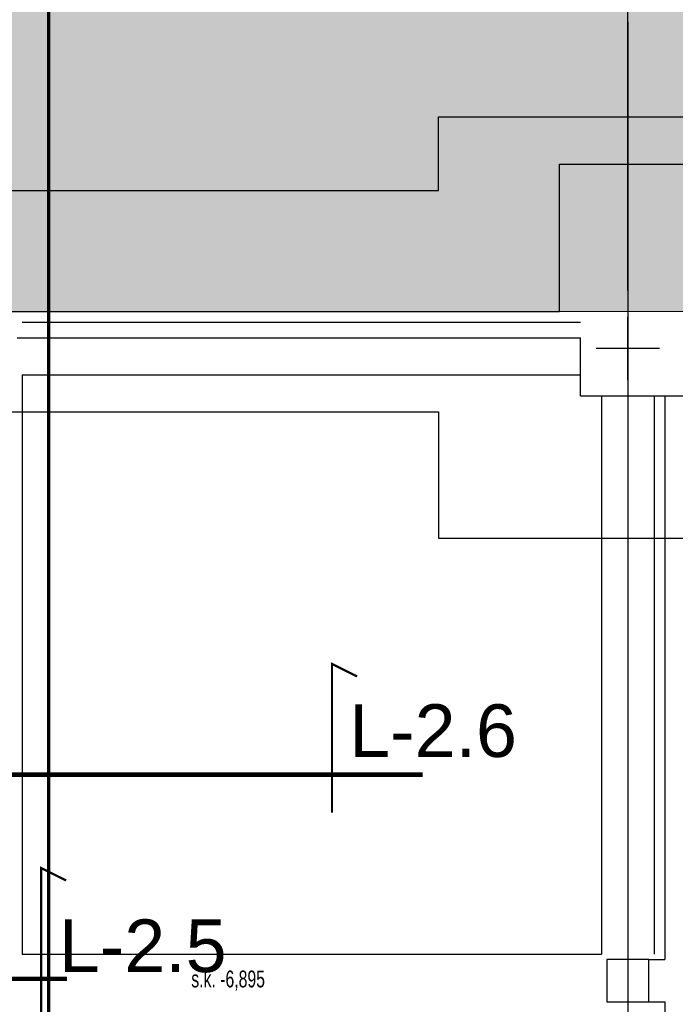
# Model space of a CAD drawing. Header units: centimetres. Extents: x -156440 to 298236, y -263599 to 81430.
# Tile 136 of 170: x 158249 to 164474, y -103457 to -94110. Entities that reach past the tile are written whole.
import ezdxf

# ---------------------------------------------------------------- set-up
doc = ezdxf.new("R2010")
doc.units = ezdxf.units.CM
doc.header["$LTSCALE"] = 50
for name, pattern in [('01-101 Went PP Poziom -2$0$CENTER', [2, 1.25, -0.25, 0.25, -0.25]), ('01-101 Went PP Poziom -2$0$DASHDOT2', [12.7, 6.35, -3.175, 0, -3.175]), ('Kondygnacja -2$0$HIDDEN2', [4.7625, 3.175, -1.5875]), ('Linie przekrojowe$0$DASHDOT', [25.4, 12.7, -6.35, 0, -6.35]), ('Osie rzutów$0$DASHDOT2', [12.7, 6.35, -3.175, 0, -3.175])]:
    doc.linetypes.add(name, pattern=pattern)
doc.layers.get('0').update_dxf_attribs({"color": 8})
for name, color, linetype in [('01-101 Went PP Poziom -2$0$L_linie przekrojowe', 213, 'Continuous'), ('Kondygnacja -2$0$ARCH_FUNDAMENTY_IST', 8, 'Continuous'), ('Kondygnacja -2$0$ARCH_GRUNT', 8, 'Continuous'), ('Kondygnacja -2$0$ARCH_KONSTR_POWYŻEJ RZUTU_IST', 8, 'Kondygnacja -2$0$HIDDEN2'), ('Kondygnacja -2$0$ARCH_ŻELBET_IST', 9, 'Continuous'), ('Osie rzutów$0$ARCH_INFO_OSIE_IST', 8, 'Osie rzutów$0$DASHDOT2')]:
    doc.layers.add(name, color=color, linetype=linetype)
for name, color, linetype, lineweight in [('Kondygnacja -2$0$_SP KORYTA', 8, 'Continuous', 25), ('Kondygnacja -2$0$RYSUNKOWE_NIEDRUK', 8, 'Continuous', 9), ('Linie przekrojowe$0$ARCH_LINIE PRZEKROJOWE', 8, 'Continuous', 25)]:
    doc.layers.add(name, color=color, linetype=linetype, lineweight=lineweight)
doc.styles.add('01-101 Went PP Poziom -2$0$Arial', font='ARIAL.TTF')
doc.styles.add('Kondygnacja -2$0$BIKTS', font='bikromsw.shx', dxfattribs={"width": 0.8})

# ---------------------------------------------------------------- blocks, each defined once
blk = doc.blocks.new('Osie rzutów')
at = {"layer": 'Osie rzutów$0$ARCH_INFO_OSIE_IST', "ltscale": 10}
for p, q in [((8660, 12255), (8660, 14290.38)), ((8660, 12510), (8660, 4623.26)), ((4436.04, 12310), (13655, 12310)), ((8660, 12170), (8660, 12230)), ((4436.04, 12200), (13655, 12200)), ((8690, 12200), (8630, 12200)), ((4436.04, 11600), (13655, 11600))]:
    blk.add_line(p, q, dxfattribs=at)
blk = doc.blocks.new('Linie przekrojowe')
at = {"layer": 'Linie przekrojowe$0$ARCH_LINIE PRZEKROJOWE', "linetype": 'Linie przekrojowe$0$DASHDOT', "ltscale": 5, "const_width": 3, "flags": 128}
blk.add_lwpolyline([(8110, 12660), (8110, 5500), (8760, 5500), (8760, 5178.55)], dxfattribs=at)
blk = doc.blocks.new('Kondygnacja -2$0$konstukcja stropu -2')
at = {"layer": 'Kondygnacja -2$0$ARCH_KONSTR_POWYŻEJ RZUTU_IST', "ltscale": 10}
for p, q in [((8085, 12225), (8615, 12225)), ((8085, 12175), (8085, 11625)), ((8085, 12175), (8615, 12175)), ((8635, 12155), (8635, 11625)), ((8685, 12155), (8685, 11625)), ((8085, 11625), (8635, 11625))]:
    blk.add_line(p, q, dxfattribs=at)
at = {"layer": 'Kondygnacja -2$0$ARCH_KONSTR_POWYŻEJ RZUTU_IST', "ltscale": 10, "style": 'Kondygnacja -2$0$BIKTS', "width": 0.7}
blk.add_text('s.k. -6,895', height=16, dxfattribs=at).set_placement((8245.45, 11593.56))

msp = doc.modelspace()

# ---------------------------------------------------------------- hatches: boundary and pattern name
at = {"layer": 'Kondygnacja -2$0$ARCH_GRUNT', "linetype": 'Continuous', "lineweight": 5}
h = msp.add_hatch(dxfattribs=at)
h.set_pattern_fill('EARTH', color=256, scale=150.000081, angle=45, style=0)
h.set_pattern_definition([(45, (85935.5, -145231.8), (-1e-09, 1347.039), [952.5, -952.5]), (45, (85682.9, -144979.2), (-1e-09, 1347.039), [952.5, -952.5]), (45, (85430.3, -144726.6), (-1e-09, 1347.039), [952.5, -952.5]), (135, (85430.3, -144558.25), (-1347.039, -1e-09), [952.5, -952.5]), (135, (85682.9, -144305.7), (-1347.039, -1e-09), [952.5, -952.5]), (135, (85935.5, -144053.1), (-1347.039, -1e-09), [952.5, -952.5])])
h.paths.add_polyline_path([(212884.241, -145231.769), (212884.241, -130941.769), (218734.241, -130941.769), (218734.241, -120371.769), (164884.241, -120371.769), (164884.241, -97031.769), (164884.241, -96881.769), (100649.367, -96881.769), (88763.907, -108767.229), (85935.48, -105938.802), (98992.513, -92881.769), (168884.241, -92881.769), (168884.241, -97031.769), (168884.241, -116371.769), (222734.241, -116371.769), (222734.241, -134941.769), (216884.241, -134941.769), (216884.241, -145231.769)])

# ---------------------------------------------------------------- linework, layer by layer
at = {"layer": '01-101 Went PP Poziom -2$0$L_linie przekrojowe', "linetype": '01-101 Went PP Poziom -2$0$CENTER', "ltscale": 50, "elevation": -6319.481}
for points in [[(161215.065, -101638.535, 21, 21, 0), (161214.985, -100225.43, 21, 21, 0), (161452.682, -100344.327, 0, 0, 0)], [(158452.516, -103575.743, 21, 21, 0), (158452.436, -102162.638, 21, 21, 0), (158690.133, -102281.534, 0, 0, 0)]]:
    msp.add_lwpolyline(points, format="xyseb", dxfattribs=at)
at = {"layer": '01-101 Went PP Poziom -2$0$L_linie przekrojowe', "linetype": '01-101 Went PP Poziom -2$0$DASHDOT2', "const_width": 42}
for points in [[(162076.945, -101277.072), (130150.781, -101277.336)], [(158697.516, -103214.285), (128938.931, -103214.549)]]:
    msp.add_lwpolyline(points, dxfattribs=at)
at = {"layer": 'Kondygnacja -2$0$ARCH_FUNDAMENTY_IST'}
for p, q in [((162224.241, -95731.769, -3480), (162224.241, -95031.769, -3480)), ((162224.241, -95031.769, -3480), (164024.241, -95031.769, -3480)), ((164024.241, -95031.769, -3480), (165524.241, -95031.769, -3480)), ((153824.241, -95731.769, -3480), (162224.241, -95731.769, -3480))]:
    msp.add_line(p, q, dxfattribs=at)
at = {"layer": 'Kondygnacja -2$0$ARCH_FUNDAMENTY_IST', "elevation": -3480}
msp.add_lwpolyline([(141474.241, -99031.769), (141824.534, -99031.769), (141824.534, -97831.769), (150224.241, -97831.769), (150224.241, -99031.769), (153824.241, -99031.769), (153824.241, -97831.769), (162224.241, -97831.769), (162224.241, -99031.769), (165824.241, -99031.769), (165824.241, -98231.769)], dxfattribs=at)
at = {"layer": 'Kondygnacja -2$0$ARCH_ŻELBET_IST', "ltscale": 4}
for p, q in [((163374.241, -95481.769, -3480), (164624.241, -95481.769, -3480)), ((163374.241, -96881.769, -3480), (163374.241, -95481.769, -3480)), ((152674.241, -96881.769, -3480), (163374.241, -96881.769, -3480)), ((158224.241, -97131.769, -3480), (163574.241, -97131.769, -3480)), ((163574.241, -97681.769, -3480), (163574.241, -97131.769, -3480)), ((163574.241, -97681.769, -3480), (164624.241, -97681.769, -3480)), ((164374.241, -97681.769, -3480), (164374.241, -103031.769, -3480)), ((164224.241, -103031.769, -3480), (164374.241, -103031.769, -3480)), ((164224.241, -103431.769, -3480), (164374.241, -103431.769, -3480)), ((164374.241, -103431.769, -3480), (164374.241, -108781.769, -3480))]:
    msp.add_line(p, q, dxfattribs=at)
at = {"layer": 'Kondygnacja -2$0$ARCH_ŻELBET_IST', "ltscale": 4, "elevation": -3480}
msp.add_lwpolyline([(163824.241, -103431.769), (164224.241, -103431.769), (164224.241, -103031.769), (163824.241, -103031.769)], close=True, dxfattribs=at)
at = {"layer": 'Kondygnacja -2$0$RYSUNKOWE_NIEDRUK', "linetype": 'Continuous', "lineweight": 5, "elevation": -3480}
msp.add_lwpolyline([(212884.241, -145231.769), (212884.241, -130941.769), (218734.241, -130941.769), (218734.241, -120371.769), (164884.241, -120371.769), (164884.241, -97031.769), (164884.241, -96881.769), (100649.367, -96881.769), (88763.907, -108767.229), (85935.48, -105938.802), (98992.513, -92881.769), (168884.241, -92881.769), (168884.241, -97031.769), (168884.241, -116371.769), (222734.241, -116371.769), (222734.241, -134941.769), (216884.241, -134941.769), (216884.241, -145231.769)], close=True, dxfattribs=at)

# ---------------------------------------------------------------- block references
at = {"xscale": 10, "yscale": 10, "zscale": 10}
msp.add_blockref('Linie przekrojowe', (77424.241, -219231.769), dxfattribs=at)
at = {"layer": 'Kondygnacja -2$0$_SP KORYTA', "xscale": 10, "yscale": 10, "zscale": 10}
msp.add_blockref('Kondygnacja -2$0$konstukcja stropu -2', (77424.241, -219231.769, -3480), dxfattribs=at)
at = {"layer": 'Osie rzutów$0$ARCH_INFO_OSIE_IST', "xscale": 10, "yscale": 10, "zscale": 10}
msp.add_blockref('Osie rzutów', (77424.241, -219231.769), dxfattribs=at)

# ---------------------------------------------------------------- texts
at = {"layer": '01-101 Went PP Poziom -2$0$L_linie przekrojowe', "linetype": 'Continuous', "style": '01-101 Went PP Poziom -2$0$Arial'}
for s, p in [('L-2.6', (161378.393, -101109.037)), ('L-2.5', (158621.614, -103151.4))]:
    msp.add_text(s, height=500, dxfattribs=at).set_placement(p)

doc.saveas('drawing.dxf')
